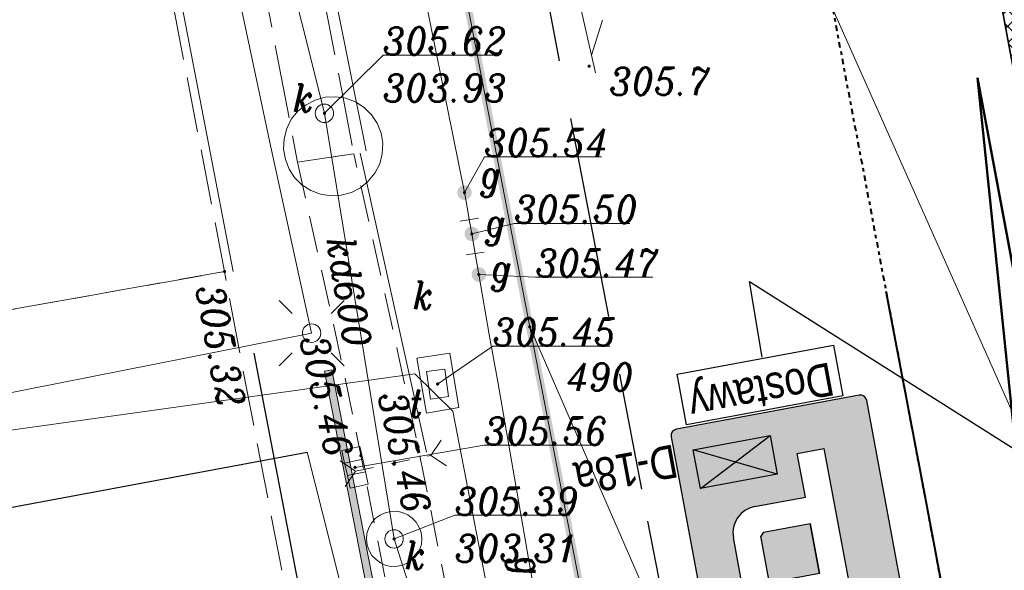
# Model space of a CAD drawing. Extents: x 779 to 3668, y -1329 to 9570.
# Tile 36 of 106: x 2225 to 2252, y -660 to -645. Entities that reach past the tile are written whole.
import ezdxf

# ---------------------------------------------------------------- set-up
doc = ezdxf.new("R2010")
doc.units = 0
for name, pattern in [('1.5_0.5', [2, 1.5, -0.5]), ('CENTER2', [1.125, 0.75, -0.125, 0.125, -0.125]), ('CIĄGłA', [0]), ('DGN Style 4', [0.3202, 0.16, -0.08, 0.0002, -0.08]), ('HIDDEN2', [4.7625, 3.175, -1.5875]), ('ib05_500', [1, 0.5, -0.5]), ('mz1.0_0.5', [1.5, 1, -0.5]), ('mz2.0_0.5', [2.5, 2, -0.5])]:
    doc.linetypes.add(name, pattern=pattern)
for name, color, linetype, lineweight in [('203-punkt graniczny', 7, 'Continuous', 0), ('203-punkt graniczny-Atr103', 7, 'Continuous', 0), ('219-działka ewidencyjna', 7, 'Continuous', 0), ('_a_obiekty', 250, 'Continuous', 30), ('AGP1_granica_opracow', 7, 'Continuous', 15), ('AGP1_HATCH', 7, 'Continuous', 5), ('chodnik (powierzchnia)', 7, 'Continuous', 0), ('chodnik (powierzchnia) - ob. projektowany', 7, 'Continuous', 0), ('ekran akustyczny (linia)', 7, 'Continuous', 0), ('jezdnia (powierzchnia)', 7, 'Continuous', 0), ('kanał technologiczny (linia)', 7, 'Continuous', 0), ('komora podziemna - przewód kanalizacyjny (powierzchnia)-SK', 7, 'Continuous', 0), ('komora podziemna - przewód telekomunikacyjny (powierzchnia)-ST', 7, 'Continuous', 0), ('kratka ściekowa (punkt)-SK', 7, 'Continuous', 0), ('krawężnik (linia)', 7, 'Continuous', 0), ('latarnia (punkt)', 7, 'Continuous', 0), ('MPZP', 7, 'Continuous', 0), ('odwodnienie liniowe (linia)-SK', 7, 'Continuous', 0), ('odwodnienie liniowe (linia)-SK-Atr17', 7, 'Continuous', 0), ('przepust (linia)', 7, 'Continuous', 0), ('przepust (linia) - symbol', 7, 'Continuous', 0), ('przewód elektroenergetyczny (linia)-SEPOD', 7, 'Continuous', 0), ('przewód gazowy (linia)-SG', 7, 'Continuous', 0), ('przewód gazowy (linia)-SG-Atr1', 7, 'Continuous', 0), ('przewód kanalizacyjny (linia)-SK', 7, 'Continuous', 0), ('przewód kanalizacyjny (linia)-SK-Atr1', 7, 'Continuous', 0), ('punkt o określonej wysokości (sieć gazowa)-SG', 7, 'Continuous', 0), ('punkt o określonej wysokości (sieć gazowa)-SG-Atr2', 7, 'Continuous', 0), ('punkt o określonej wysokości (sieć kanalizacyjna)-SK', 7, 'Continuous', 0), ('punkt o określonej wysokości (sieć kanalizacyjna)-SK - ob. w budowie', 7, 'Continuous', 0), ('punkt o określonej wysokości (sieć kanalizacyjna)-SK - ob. w budowie-Atr2', 7, 'Continuous', 0), ('punkt o określonej wysokości (sieć kanalizacyjna)-SK - ob. w budowie-Atr3', 7, 'Continuous', 0), ('punkt o określonej wysokości (sieć kanalizacyjna)-SK-Atr2', 7, 'Continuous', 0), ('punkt o określonej wysokości (sieć kanalizacyjna)-SK-Atr3', 7, 'Continuous', 0), ('punkt o określonej wysokości (sieć telekomunikacyjna)-ST', 7, 'Continuous', 0), ('punkt o określonej wysokości (sieć telekomunikacyjna)-ST-Atr2', 7, 'Continuous', 0), ('punkt wysokościowy sztuczny', 7, 'Continuous', 0), ('punkt wysokościowy sztuczny-Atr2', 7, 'Continuous', 0), ('punkt zmiany cech lub źródła danych o położeniu przewodu (sieć gazowa)-SG', 7, 'Continuous', 0), ('RTPW01', 253, 'Continuous', 0), ('RTPW02', 7, 'Continuous', 0), ('rura ochronna - przewód elektroenergetyczny (linia)-SE', 7, 'Continuous', 0), ('SUPT01', 7, 'Continuous', 0), ('właz okrągły - siec kanalizacyjna (punkt)-SK', 7, 'Continuous', 0), ('właz okrągły - siec kanalizacyjna (punkt)-SK-Atr17', 7, 'Continuous', 0), ('właz prostokątny - siec telekomunikacyjna (punkt)-STPOD', 7, 'Continuous', 0), ('właz prostokątny - siec telekomunikacyjna (punkt)-STPOD-Atr17', 7, 'Continuous', 0), ('zasuwa - siec gazowa (punkt)-SG', 7, 'Continuous', 0), ('zasuwa - siec gazowa (punkt)-SG-Atr17', 7, 'Continuous', 0), ('zz-legenda', 7, 'Continuous', 13), ('zz-obrzeża', 44, 'Continuous', 35), ('zz-skarpy', 92, 'Continuous', 50), ('zz-wypełnienie-chodniki', 142, 'Continuous', 5)]:
    doc.layers.add(name, color=color, linetype=linetype, lineweight=lineweight)
doc.layers.add('Y-ZNAKI', color=7, linetype='Continuous')
doc.styles.add('ARIAL', font='ARIALN.TTF')
doc.styles.get("Standard").update_dxf_attribs({"font": 'arial.ttf'})
doc.styles.add('Style-ITALIC_1250', font='ITALIC_1250.shx')
doc.dimstyles.new('z1do1', dxfattribs={"dimtxt": 0.7, "dimasz": 0.4, "dimexe": 0.5, "dimexo": 0.5, "dimgap": 0.1, "dimtad": 1, "dimrnd": 0.05, "dimzin": 0, "dimdsep": 46, "dimtxsty": 'ARIAL', "dimcen": 0.09, "dimazin": 0, "dimtfac": 1, "dimtofl": 0, "dimtmove": 0, "dimatfit": 3, "dimfxl": 1, "dimtolj": 1, "dimtzin": 0, "dimarcsym": 0})

# ---------------------------------------------------------------- blocks, each defined once
blk = doc.blocks.new('203')
at = {"linetype": 'Continuous', "lineweight": -2, "ltscale": 10}
h = blk.add_hatch(color=0, dxfattribs=at)
edge = h.paths.add_edge_path()
edge.add_arc((0, 0), 0.45, 0, 360)
blk = doc.blocks.new('US05')
at = {"color": 0, "linetype": 'Continuous', "lineweight": 13, "ltscale": 10}
for p, q in [((-5.25, -2.5), (-5.25, 2.5)), ((-5.25, 2.5), (-1.75, 2.5)), ((-1.75, -2.5), (-1.75, 2.5)), ((-1.75, 2.5), (1.75, 2.5)), ((1.75, -2.5), (1.75, 2.5)), ((1.75, 2.5), (5.25, 2.5)), ((5.25, -2.5), (5.25, 2.5)), ((-5.25, -2.5), (-1.75, -2.5)), ((-1.75, -2.5), (1.75, -2.5)), ((1.75, -2.5), (5.25, -2.5))]:
    blk.add_line(p, q, dxfattribs=at)
blk = doc.blocks.new('PW01_1')
at = {"linetype": 'Continuous', "lineweight": 13, "ltscale": 10}
h = blk.add_hatch(color=0, dxfattribs=at)
edge = h.paths.add_edge_path()
edge.add_arc((0, 0), 0.45, 0, 360)
blk = doc.blocks.new('IB05')
at = {"color": 0, "linetype": 'Continuous', "lineweight": -2, "ltscale": 10}
for q in [(3.54, 3.54), (3.54, -3.54)]:
    blk.add_line((0, 0), q, dxfattribs=at)
blk = doc.blocks.new('US22')
at = {"color": 0, "linetype": 'Continuous', "lineweight": -2, "ltscale": 10}
blk.add_circle((0, 0), 2.5, dxfattribs=at)
blk = doc.blocks.new('US22B')
at = {"color": 0, "linetype": 'Continuous', "lineweight": -2, "ltscale": 10, "flags": 128}
blk.add_lwpolyline([(-3.75, -2.5), (3.75, -2.5), (3.75, 2.5), (-3.75, 2.5), (-3.75, -2.5)], close=True, dxfattribs=at)
blk = doc.blocks.new('PW01')
at = {"linetype": 'Continuous', "lineweight": 13, "ltscale": 10}
h = blk.add_hatch(color=0, dxfattribs=at)
edge = h.paths.add_edge_path()
edge.add_arc((0, 0), 0.45, 0, 360)
blk = doc.blocks.new('US25_1')
at = {"linetype": 'Continuous', "lineweight": 0, "ltscale": 10}
h = blk.add_hatch(color=0, dxfattribs=at)
edge = h.paths.add_edge_path()
edge.add_arc((0, 0), 2, 0, 360)
blk = doc.blocks.new('XX_01')
at = {"color": 0, "linetype": 'Continuous', "lineweight": -2, "ltscale": 10}
blk.add_line((0, -2.5), (0, 2.5), dxfattribs=at)
blk = doc.blocks.new('PW02')
at = {"linetype": 'Continuous', "lineweight": 13, "ltscale": 10}
h = blk.add_hatch(color=0, dxfattribs=at)
edge = h.paths.add_edge_path()
edge.add_arc((0, 0), 0.45, 0, 360)
blk = doc.blocks.new('SM01')
at = {"color": 0, "linetype": 'Continuous', "lineweight": 13, "ltscale": 10}
for p, q in [((-5.3, 5.31), (-8.83, 8.84)), ((5.31, 5.31), (8.84, 8.84)), ((-5.3, -5.3), (-8.83, -8.83)), ((5.31, -5.3), (8.84, -8.83))]:
    blk.add_line(p, q, dxfattribs=at)
blk.add_circle((0, 0), 2.5, dxfattribs=at)
blk = doc.blocks.new('RTPW01')
at = {"layer": 'RTPW01', "linetype": 'Continuous', "lineweight": 13, "true_color": 0x939598}
h = blk.add_hatch(color=252, dxfattribs=at)
edge = h.paths.add_edge_path()
edge.add_arc((0, 0), 0.045, 0, 360)
blk = doc.blocks.new('RTPW02')
at = {"layer": 'RTPW02', "linetype": 'Continuous', "lineweight": 13}
h = blk.add_hatch(color=7, dxfattribs=at)
edge = h.paths.add_edge_path()
edge.add_arc((0, 0), 0.045, 0, 360)
blk = doc.blocks.new('PZT MDCP podkład')
at = {"layer": '219-działka ewidencyjna', "color": 8, "linetype": 'Continuous', "lineweight": 13, "flags": 128}
for points in [[(2102.666, 125.666), (2122.376, 81.446)], [(2100.586, 103.266), (2096.666, 123.556)], [(2100.586, 103.266), (2103.976, 85.786)], [(2100.586, 103.266), (2112.326, 76.306)]]:
    blk.add_lwpolyline(points, dxfattribs=at)
at = {"layer": 'chodnik (powierzchnia)', "color": 8, "linetype": 'mz1.0_0.5', "lineweight": 13, "flags": 128}
blk.add_lwpolyline([(2094.286, 107.736), (2095.496, 102.266), (2096.136, 99.116), (2097.046, 94.516), (2101.066, 73.846), (2102.576, 66.006), (2104.166, 58.036), (2105.666, 50.426), (2108.206, 38.126), (2109.856, 30.556), (2110.966, 25.356), (2112.896, 16.946), (2113.376, 16.626), (2113.866, 16.346), (2114.386, 16.096), (2114.916, 15.896), (2115.466, 15.726), (2116.016, 15.596), (2116.586, 15.506), (2117.156, 15.466), (2117.726, 15.456), (2118.296, 15.496), (2118.866, 15.576), (2119.426, 15.696), (2119.966, 15.856), (2120.506, 16.056), (2119.896, 17.836), (2118.716, 17.426), (2117.186, 17.296), (2115.196, 17.896), (2114.046, 18.856), (2112.546, 25.696), (2111.356, 31.136), (2109.736, 38.596), (2107.226, 50.456), (2105.686, 58.476), (2104.126, 66.306), (2102.566, 74.356), (2098.636, 94.616), (2097.546, 100.076), (2097.016, 102.526), (2095.816, 107.956), (2094.286, 107.736)], close=True, dxfattribs=at)
at = {"layer": 'chodnik (powierzchnia) - ob. projektowany', "color": 8, "linetype": 'mz2.0_0.5', "lineweight": 13, "flags": 128}
blk.add_lwpolyline([(2087.05, 145.266), (2087.05, 145.266), (2087.446, 143.206), (2091.006, 124.816), (2094.286, 107.736), (2095.816, 107.956), (2094.336, 115.646), (2092.466, 125.436), (2092.896, 125.466), (2092.886, 125.776), (2092.556, 127.526), (2090.136, 140.136), (2089.025, 145.87), (2089.025, 145.87)], dxfattribs=at)
at = {"layer": 'ekran akustyczny (linia)', "color": 8, "linetype": 'Continuous', "lineweight": 13, "flags": 128}
blk.add_lwpolyline([(2108.938, 32.611), (2105.527, 48.134), (2103.716, 57.467), (2101.986, 66.327), (2099.856, 77.327), (2097.976, 86.916), (2096.096, 96.547), (2095.016, 102.066)], dxfattribs=at)
at = {"layer": 'jezdnia (powierzchnia)', "color": 8, "linetype": '1.5_0.5', "lineweight": 13, "flags": 128}
for points in [[(2070.276, 140.136), (2073.698, 118.206), (2074.596, 113.606), (2077.106, 102.056), (2092.306, 104.766), (2090.666, 113.236), (2087.736, 128.446), (2084.644, 144.53)], [(2121.58, -17.44), (2121.58, -17.44), (2119.166, -10.314), (2116.966, -3.184), (2116.146, -0.544), (2113.326, 8.386), (2110.936, 17.476), (2110.246, 19.936), (2110.076, 20.316), (2109.986, 20.546), (2109.896, 20.776), (2109.816, 21.006), (2109.746, 21.246), (2109.686, 21.486), (2109.266, 21.386), (2107.936, 26.806), (2105.746, 36.806), (2103.466, 47.496), (2101.776, 56.146), (2099.886, 65.716), (2097.696, 76.946), (2095.716, 86.936), (2093.966, 96.096), (2092.736, 102.466), (2092.306, 104.766), (2077.106, 102.056), (2077.796, 98.156), (2078.256, 95.836), (2079.416, 89.206), (2080.776, 82.376), (2082.496, 73.286), (2083.117, 69.993)]]:
    blk.add_lwpolyline(points, dxfattribs=at)
at = {"layer": 'kanał technologiczny (linia)', "color": 8, "linetype": 'Continuous', "lineweight": 13, "flags": 128}
blk.add_lwpolyline([(2076.829, 99.116), (2097.466, 101.996), (2098.496, 100.976), (2099.736, 94.596), (2102.876, 80.006), (2107.146, 57.576), (2110.276, 41.516), (2112.466, 30.966), (2113.936, 24.136), (2116.446, 18.576), (2123.106, -1.554), (2123.726, -2.874), (2127.703, -15.767)], dxfattribs=at)
at = {"layer": 'komora podziemna - przewód kanalizacyjny (powierzchnia)-SK', "color": 8, "linetype": 'Continuous', "lineweight": 13, "flags": 128}
for points in [[(2096.386, 107.436), (2096.206, 107.216), (2095.996, 107.036), (2095.746, 106.906), (2095.466, 106.836), (2095.186, 106.816), (2094.906, 106.866), (2094.646, 106.966), (2094.406, 107.116), (2094.206, 107.316), (2094.056, 107.546), (2093.956, 107.806), (2093.906, 108.086), (2093.926, 108.366), (2093.996, 108.646), (2094.116, 108.896), (2094.296, 109.116), (2094.516, 109.286), (2094.766, 109.416), (2095.036, 109.496), (2095.316, 109.506), (2095.596, 109.466), (2095.856, 109.366), (2096.096, 109.216), (2096.296, 109.016), (2096.446, 108.786), (2096.556, 108.516), (2096.596, 108.246), (2096.586, 107.956), (2096.516, 107.686), (2096.386, 107.436)], [(2097.586, 97.826), (2097.636, 97.686), (2097.656, 97.526), (2097.646, 97.366), (2097.596, 97.216), (2097.516, 97.086), (2097.416, 96.966), (2097.286, 96.876), (2097.146, 96.806), (2096.996, 96.776), (2096.836, 96.766), (2096.686, 96.796), (2096.536, 96.866), (2096.416, 96.956), (2096.306, 97.066), (2096.226, 97.206), (2096.176, 97.346), (2096.156, 97.506), (2096.166, 97.666), (2096.216, 97.816), (2096.296, 97.946), (2096.396, 98.066), (2096.526, 98.156), (2096.666, 98.226), (2096.816, 98.256), (2096.976, 98.266), (2097.126, 98.236), (2097.276, 98.166), (2097.396, 98.076), (2097.506, 97.966), (2097.586, 97.826)]]:
    blk.add_lwpolyline(points, close=True, dxfattribs=at)
at = {"layer": 'komora podziemna - przewód telekomunikacyjny (powierzchnia)-ST', "color": 8, "linetype": 'Continuous', "lineweight": 13, "flags": 128}
blk.add_lwpolyline([(2097.526, 102.416), (2098.416, 102.556), (2098.666, 101.076), (2097.786, 100.926), (2097.526, 102.416)], close=True, dxfattribs=at)
at = {"layer": 'krawężnik (linia)', "color": 8, "linetype": 'Continuous', "lineweight": 30, "flags": 128}
blk.add_lwpolyline([(2093.096, 102.556), (2094.326, 96.146), (2096.056, 87.026), (2098.076, 77.016), (2100.216, 65.776), (2102.096, 56.296), (2103.816, 47.516), (2106.076, 36.886), (2108.256, 26.916), (2109.346, 22.156)], dxfattribs=at)
at = {"layer": 'MPZP', "color": 8, "linetype": 'DGN Style 4', "lineweight": 40, "flags": 128}
blk.add_lwpolyline([(2134.413, -13.933), (2127.576, 9.996), (2122.802, 37.892), (2105.951, 127.031)], dxfattribs=at)
at = {"layer": 'odwodnienie liniowe (linia)-SK', "color": 8, "linetype": 'Continuous', "lineweight": 13}
for p, q in [((2088.036, 128.196), (2092.536, 104.766)), ((2096.146, 108.036), (2092.666, 125.376)), ((2097.786, 99.866), (2095.986, 107.976))]:
    blk.add_line(p, q, dxfattribs=at)
at = {"layer": 'przepust (linia)', "color": 8, "linetype": 'ib05_500', "lineweight": 13, "flags": 128}
blk.add_lwpolyline([(2095.856, 99.356), (2097.906, 99.776)], dxfattribs=at)
at = {"layer": 'przewód elektroenergetyczny (linia)-SEPOD', "color": 8, "linetype": 'Continuous', "lineweight": 13, "flags": 128}
for points in [[(2085.91, 144.917), (2088.426, 132.326), (2093.556, 108.186), (2094.666, 103.096), (2076.735, 99.552)], [(2101.486, 67.446), (2099.316, 70.346), (2098.136, 81.686), (2097.786, 83.406), (2096.506, 90.086), (2096.166, 91.886), (2095.676, 95.236), (2095.396, 96.506), (2094.546, 99.866), (2077.358, 96.668)]]:
    blk.add_lwpolyline(points, dxfattribs=at)
at = {"layer": 'przewód gazowy (linia)-SG', "color": 8, "linetype": 'Continuous', "lineweight": 13, "flags": 128}
for points in [[(2094.318, 147.489), (2094.796, 144.586), (2094.846, 141.716), (2095.656, 135.506), (2096.056, 132.886), (2096.236, 124.576), (2096.896, 117.076), (2097.416, 113.846), (2098.816, 106.906)], [(2098.816, 106.906), (2098.876, 106.566), (2098.946, 106.176), (2099.016, 105.786), (2099.106, 105.256)], [(2101.076, 93.966), (2099.716, 101.776), (2099.486, 103.056), (2099.206, 104.686), (2099.106, 105.256)]]:
    blk.add_lwpolyline(points, dxfattribs=at)
at = {"layer": 'przewód kanalizacyjny (linia)-SK', "color": 8, "linetype": 'Continuous', "lineweight": 13, "flags": 128}
for points in [[(2096.906, 97.516), (2095.016, 109.056), (2093.166, 116.456)], [(2096.906, 97.516), (2099.006, 90.916), (2103.716, 66.756), (2106.696, 52.086), (2109.736, 37.906)]]:
    blk.add_lwpolyline(points, dxfattribs=at)
at = {"layer": 'punkt o określonej wysokości (sieć gazowa)-SG-Atr2', "color": 8, "lineweight": 13, "flags": 128}
for points in [[(2098.816, 106.906), (2099.356, 107.876), (2102.529, 107.876)], [(2099.016, 105.786), (2100.166, 106.066), (2103.301, 106.066)], [(2099.206, 104.686), (2100.746, 104.616), (2103.924, 104.616)]]:
    blk.add_lwpolyline(points, dxfattribs=at)
at = {"layer": 'punkt o określonej wysokości (sieć kanalizacyjna)-SK - ob. w budowie-Atr2', "color": 8, "lineweight": 13, "flags": 128}
blk.add_lwpolyline([(2095.016, 109.056), (2096.606, 110.636), (2099.715, 110.636)], dxfattribs=at)
at = {"layer": 'punkt o określonej wysokości (sieć kanalizacyjna)-SK-Atr2', "color": 8, "lineweight": 13, "flags": 128}
for points in [[(2095.846, 99.456), (2099.346, 100.056), (2102.455, 100.056)], [(2096.906, 97.516), (2098.556, 98.156), (2101.665, 98.156)]]:
    blk.add_lwpolyline(points, dxfattribs=at)
at = {"layer": 'punkt o określonej wysokości (sieć telekomunikacyjna)-ST-Atr2', "color": 8, "lineweight": 13, "flags": 128}
blk.add_lwpolyline([(2098.086, 101.716), (2099.586, 102.746), (2102.759, 102.746)], dxfattribs=at)
at = {"layer": 'rura ochronna - przewód elektroenergetyczny (linia)-SE', "color": 8, "linetype": 'Continuous', "lineweight": 30, "flags": 128}
blk.add_lwpolyline([(2077.358, 96.668), (2094.546, 99.866)], dxfattribs=at)
at = {"layer": 'SUPT01', "color": 8, "linetype": 'Continuous', "lineweight": 13}
for p, q in [((2102.371, 110.157), (2101.262, 115.033)), ((2102.559, 111.584), (2102.263, 110.629))]:
    blk.add_line(p, q, dxfattribs=at)
at = {"layer": '203-punkt graniczny', "color": 8, "linetype": 'Continuous', "lineweight": 13, "xscale": 0.1, "yscale": 0.1, "zscale": 0.1}
blk.add_blockref('203', (2100.586, 103.266), dxfattribs=at)
at = {"layer": 'kratka ściekowa (punkt)-SK', "color": 8, "linetype": 'Continuous', "lineweight": 13, "xscale": 0.1000000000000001, "yscale": 0.1000000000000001, "zscale": 0.1000000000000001, "rotation": 282.295}
blk.add_blockref('US05', (2095.846, 99.456), dxfattribs=at)
at = {"layer": 'latarnia (punkt)', "color": 8, "linetype": 'Continuous', "lineweight": 13, "xscale": 0.1, "yscale": 0.1, "zscale": 0.1}
blk.add_blockref('SM01', (2094.666, 103.096), dxfattribs=at)
at = {"layer": 'przepust (linia) - symbol', "color": 8, "linetype": 'Continuous', "lineweight": 13}
for p, xscale, yscale, zscale, rotation in [((2097.906, 99.776), 0.1, 0.1, 0.1, 11.57799999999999), ((2095.856, 99.356), 0.1000000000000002, 0.1000000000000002, 0.1000000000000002, 191.578)]:
    blk.add_blockref('IB05', p, dxfattribs=dict(at, xscale=xscale, yscale=yscale, zscale=zscale, rotation=rotation))
at = {"layer": 'punkt o określonej wysokości (sieć gazowa)-SG', "color": 8, "linetype": 'Continuous', "lineweight": 13, "xscale": 0.1, "yscale": 0.1, "zscale": 0.1}
for p in [(2098.816, 106.906), (2099.016, 105.786), (2099.206, 104.686)]:
    blk.add_blockref('PW01_1', p, dxfattribs=at)
at = {"layer": 'punkt o określonej wysokości (sieć kanalizacyjna)-SK', "color": 8, "linetype": 'Continuous', "lineweight": 13, "xscale": 0.1, "yscale": 0.1, "zscale": 0.1}
for p in [(2095.846, 99.456), (2096.906, 97.516)]:
    blk.add_blockref('PW01_1', p, dxfattribs=at)
at = {"layer": 'punkt o określonej wysokości (sieć kanalizacyjna)-SK - ob. w budowie', "color": 8, "linetype": 'Continuous', "lineweight": 13, "xscale": 0.1, "yscale": 0.1, "zscale": 0.1}
blk.add_blockref('PW01_1', (2095.016, 109.056), dxfattribs=at)
at = {"layer": 'punkt o określonej wysokości (sieć telekomunikacyjna)-ST', "color": 8, "linetype": 'Continuous', "lineweight": 13, "xscale": 0.1, "yscale": 0.1, "zscale": 0.1}
blk.add_blockref('PW01', (2098.086, 101.716), dxfattribs=at)
at = {"layer": 'punkt wysokościowy sztuczny', "color": 8, "linetype": 'Continuous', "lineweight": 13, "xscale": 0.1, "yscale": 0.1, "zscale": 0.1}
blk.add_blockref('PW02', (2092.306, 104.766), dxfattribs=at)
at = {"layer": 'punkt zmiany cech lub źródła danych o położeniu przewodu (sieć gazowa)-SG', "color": 8, "linetype": 'Continuous', "lineweight": 13}
for p, xscale, yscale, zscale, rotation in [((2098.946, 106.176), 0.1000000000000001, 0.1000000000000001, 0.1000000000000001, 279.462), ((2099.106, 105.256), 0.09999999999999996, 0.09999999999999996, 0.09999999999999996, 277.9069999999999)]:
    blk.add_blockref('XX_01', p, dxfattribs=dict(at, xscale=xscale, yscale=yscale, zscale=zscale, rotation=rotation))
at = {"layer": 'RTPW01', "color": 8, "linetype": 'Continuous', "lineweight": 13}
blk.add_blockref('RTPW01', (2102.198, 110.334), dxfattribs=at)
at = {"layer": 'RTPW02', "color": 8, "linetype": 'Continuous', "lineweight": 13}
for p in [(2097.558, 100.017), (2096.004, 99.77)]:
    blk.add_blockref('RTPW02', p, dxfattribs=at)
at = {"layer": 'właz okrągły - siec kanalizacyjna (punkt)-SK', "color": 8, "linetype": 'Continuous', "lineweight": 13, "xscale": 0.1, "yscale": 0.1, "zscale": 0.1}
for p in [(2095.016, 109.056), (2096.906, 97.516)]:
    blk.add_blockref('US22', p, dxfattribs=at)
at = {"layer": 'właz prostokątny - siec telekomunikacyjna (punkt)-STPOD', "color": 8, "linetype": 'Continuous', "lineweight": 13, "xscale": 0.1, "yscale": 0.1, "zscale": 0.1, "rotation": 98.01699999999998}
blk.add_blockref('US22B', (2098.086, 101.716), dxfattribs=at)
at = {"layer": 'zasuwa - siec gazowa (punkt)-SG', "color": 8, "linetype": 'Continuous', "lineweight": 13, "xscale": 0.1, "yscale": 0.1, "zscale": 0.1}
for p in [(2098.816, 106.906), (2099.016, 105.786), (2099.206, 104.686)]:
    blk.add_blockref('US25_1', p, dxfattribs=at)
at = {"layer": '203-punkt graniczny-Atr103', "color": 8, "lineweight": 13, "insert": (2101.583, 101.528), "char_height": 0.75, "attachment_point": 7, "line_spacing_factor": 0.6}
blk.add_mtext('\\FITALIC_1250;\\H1x;\\W0.9;490', dxfattribs=at)
at = {"layer": 'odwodnienie liniowe (linia)-SK-Atr17', "color": 8, "lineweight": 13, "insert": (2097.406, 103.746), "char_height": 0.75, "attachment_point": 7, "line_spacing_factor": 0.6}
blk.add_mtext('\\FITALIC_1250;\\H1x;\\W0.9;k', dxfattribs=at)
at = {"layer": 'przewód gazowy (linia)-SG-Atr1', "color": 8, "lineweight": 13, "insert": (2100.413, 97.055), "char_height": 0.75, "attachment_point": 4, "rotation": 279.878, "line_spacing_factor": 0.6}
blk.add_mtext('\\FITALIC_1250;\\H1x;\\W0.9;gs400', dxfattribs=at)
at = {"layer": 'przewód kanalizacyjny (linia)-SK-Atr1', "color": 8, "lineweight": 13, "insert": (2095.443, 105.696), "char_height": 0.75, "attachment_point": 4, "rotation": 279.301, "line_spacing_factor": 0.6}
blk.add_mtext('\\FITALIC_1250;\\H1x;\\W0.9;kd600', dxfattribs=at)
at = {"layer": 'punkt o określonej wysokości (sieć gazowa)-SG-Atr2', "color": 8, "lineweight": 13, "char_height": 0.75, "attachment_point": 7, "line_spacing_factor": 0.6}
for s, insert in [('\\FITALIC_1250;\\H1x;\\W0.9;305.54', (2099.356, 107.883)), ('\\FITALIC_1250;\\H1x;\\W0.9;305.50', (2100.166, 106.074)), ('\\FITALIC_1250;\\H1x;\\W0.9;305.47', (2100.746, 104.624))]:
    blk.add_mtext(s, dxfattribs=dict(at, insert=insert))
at = {"layer": 'punkt o określonej wysokości (sieć kanalizacyjna)-SK - ob. w budowie-Atr2', "color": 8, "lineweight": 13, "insert": (2096.606, 110.644), "char_height": 0.75, "attachment_point": 7, "line_spacing_factor": 0.6}
blk.add_mtext('\\FITALIC_1250;\\H1x;\\W0.9;305.62', dxfattribs=at)
at = {"layer": 'punkt o określonej wysokości (sieć kanalizacyjna)-SK - ob. w budowie-Atr3', "color": 8, "lineweight": 13, "insert": (2096.606, 109.369), "char_height": 0.75, "attachment_point": 7, "line_spacing_factor": 0.6}
blk.add_mtext('\\FITALIC_1250;\\H1x;\\W0.9;303.93', dxfattribs=at)
at = {"layer": 'punkt o określonej wysokości (sieć kanalizacyjna)-SK-Atr2', "color": 8, "lineweight": 13, "char_height": 0.75, "attachment_point": 7, "line_spacing_factor": 0.6}
for s, insert in [('\\FITALIC_1250;\\H1x;\\W0.9;305.56', (2099.346, 100.064)), ('\\FITALIC_1250;\\H1x;\\W0.9;305.39', (2098.556, 98.164))]:
    blk.add_mtext(s, dxfattribs=dict(at, insert=insert))
at = {"layer": 'punkt o określonej wysokości (sieć kanalizacyjna)-SK-Atr3', "color": 8, "lineweight": 13, "insert": (2098.556, 96.888), "char_height": 0.75, "attachment_point": 7, "line_spacing_factor": 0.6}
blk.add_mtext('\\FITALIC_1250;\\H1x;\\W0.9;303.31', dxfattribs=at)
at = {"layer": 'punkt o określonej wysokości (sieć telekomunikacyjna)-ST-Atr2', "color": 8, "lineweight": 13, "insert": (2099.586, 102.754), "char_height": 0.75, "attachment_point": 7, "line_spacing_factor": 0.6}
blk.add_mtext('\\FITALIC_1250;\\H1x;\\W0.9;305.45', dxfattribs=at)
at = {"layer": 'punkt wysokościowy sztuczny-Atr2', "color": 8, "lineweight": 13, "insert": (2092.266, 104.466), "char_height": 0.75, "attachment_point": 1, "rotation": 280.465, "line_spacing_factor": 0.6}
blk.add_mtext('\\FITALIC_1250;\\H1x;\\W0.9;305.32', dxfattribs=at)
at = {"layer": 'RTPW01', "color": 8, "linetype": 'Continuous', "lineweight": 13, "style": 'Style-ITALIC_1250', "width": 0.9}
blk.add_text('305.7', height=0.75, dxfattribs=at).set_placement((2102.751, 109.546))
at = {"layer": 'RTPW02', "color": 8, "linetype": 'Continuous', "lineweight": 13, "style": 'Style-ITALIC_1250', "width": 0.9}
for p in [(2094.353, 102.944), (2096.472, 101.42)]:
    blk.add_text('305.46', height=0.75, rotation=282.233, dxfattribs=at).set_placement(p)
at = {"layer": 'właz okrągły - siec kanalizacyjna (punkt)-SK-Atr17', "color": 8, "lineweight": 13, "char_height": 0.75, "attachment_point": 7, "line_spacing_factor": 0.6}
for insert in [(2094.156, 109.096), (2097.191, 96.7)]:
    blk.add_mtext('\\FITALIC_1250;\\H1x;\\W0.9;k', dxfattribs=dict(at, insert=insert))
at = {"layer": 'właz prostokątny - siec telekomunikacyjna (punkt)-STPOD-Atr17', "color": 8, "lineweight": 13, "insert": (2097.296, 100.816), "char_height": 0.75, "attachment_point": 7, "line_spacing_factor": 0.6}
blk.add_mtext('\\FITALIC_1250;\\H1x;\\W0.9;t', dxfattribs=at)
at = {"layer": 'zasuwa - siec gazowa (punkt)-SG-Atr17', "color": 8, "lineweight": 13, "char_height": 0.75, "attachment_point": 7, "line_spacing_factor": 0.6}
for insert in [(2099.246, 106.786), (2099.376, 105.476), (2099.536, 104.236)]:
    blk.add_mtext('\\FITALIC_1250;\\H1x;\\W0.9;g', dxfattribs=dict(at, insert=insert))
blk = doc.blocks.new('*D1540')
at = {"layer": 'Defpoints', "color": 0, "transparency": 16777216}
for p in [(2255.558, -633.537), (2258.738, -650.746), (2254.926, -651.45)]:
    blk.add_point(p, dxfattribs=at)
at = {"layer": 'zz-legenda', "color": 0, "lineweight": -2, "transparency": 16777216}
for p, q in [((2255.067, -633.628), (2251.255, -634.332)), ((2251.819, -634.635), (2254.853, -651.057)), ((2258.246, -650.837), (2254.434, -651.541))]:
    blk.add_line(p, q, dxfattribs=at)
at = {"layer": 'zz-legenda', "color": 0, "transparency": 16777216}
for points in [[(2251.885, -634.622), (2251.754, -634.647), (2251.747, -634.241)], [(2254.919, -651.045), (2254.788, -651.069), (2254.926, -651.45)]]:
    blk.add_solid(points, dxfattribs=at)
at = {"layer": 'zz-legenda', "color": 0, "transparency": 16777216, "insert": (2253.36, -640.456), "char_height": 0.7, "attachment_point": 5, "rotation": 280.467, "style": 'ARIAL'}
blk.add_mtext('\\A1;17.50', dxfattribs=at)
blk = doc.blocks.new('D18a')
at = {"layer": 'Y-ZNAKI'}
h = blk.add_hatch(color=5, dxfattribs=at)
h.dxf.hatch_style = 1
edge = h.paths.add_edge_path()
edge.add_arc((2.8, 0.2), 0.2, 270, 360)
edge.add_arc((1536.243, 0.503), 1533.243, 179.988661, 180.011339, ccw=False)
edge.add_line((3, 0.807), (3, 6.407))
edge.add_arc((2.8, 6.407), 0.2, 0, 90)
edge.add_line((2.8, 6.607), (-2.8, 6.607))
edge.add_arc((-2.8, 6.407), 0.2, 90, 180.0026)
edge.add_arc((-2.8, 6.407), 0.2, 180, 180.0026, ccw=False)
edge.add_line((-3, 6.407), (-3, 0.2))
edge.add_arc((-2.8, 0.2), 0.2, 180, 270)
edge.add_line((-2.8, 0), (2.8, 0))
edge = h.paths.add_edge_path(flags=16)
edge.add_line((0.912, 2.724), (-0.646, 2.724))
edge.add_line((-0.646, 2.724), (-0.646, 1.383))
edge.add_line((-0.646, 1.383), (-1.463, 1.383))
edge.add_line((-1.463, 1.383), (-1.463, 5.899))
edge.add_line((-1.463, 5.899), (-0.646, 5.899))
edge.add_line((-0.646, 5.899), (0.912, 5.899))
edge.add_arc((0.912, 5.099), 0.8, 0, 90, ccw=False)
edge.add_line((1.712, 5.099), (1.712, 3.524))
edge.add_arc((0.912, 3.524), 0.8, 270, 360, ccw=False)
h.paths.add_polyline_path([(0.791, 3.529), (-0.646, 3.529), (-0.646, 5.064), (0.791, 5.064), (0.891, 4.964), (0.891, 3.629)], flags=0)
h = blk.add_hatch(color=5, dxfattribs=at)
h.dxf.hatch_style = 1
h.paths.add_polyline_path([(0.891, 4.964), (0.791, 5.064), (-0.646, 5.064), (-0.646, 3.529), (0.791, 3.529), (0.891, 3.629)])
for p, q in [((2.8, 6.607), (-2.8, 6.607)), ((-3, 6.407), (-3, 0.2)), ((3, 0.2), (3, 6.407)), ((-1.463, 1.383), (-1.463, 5.899)), ((-1.463, 5.899), (-0.646, 5.899)), ((-0.646, 5.899), (0.912, 5.899)), ((-0.646, 5.064), (-0.646, 3.529)), ((-0.646, 3.529), (-0.646, 5.064)), ((-0.646, 5.064), (0.791, 5.064)), ((0.791, 5.064), (0.891, 4.964)), ((1.712, 5.099), (1.712, 3.524)), ((0.891, 4.964), (0.891, 3.629)), ((0.791, 3.529), (0.891, 3.629)), ((0.791, 3.529), (-0.646, 3.529)), ((0.912, 2.724), (-0.646, 2.724)), ((-0.646, 2.724), (-0.646, 1.383)), ((2.417, 1.889), (0.063, 0.702)), ((0.063, 1.889), (2.417, 0.702)), ((-0.646, 1.383), (-1.463, 1.383)), ((-2.8, 0), (2.8, 0))]:
    blk.add_line(p, q, dxfattribs=at)
blk.add_lwpolyline([(0.063, 1.889), (2.417, 1.889), (2.417, 0.702), (0.063, 0.702)], close=True, dxfattribs=at)
for centre, radius, start, end in [((-2.8, 6.407), 0.2, 90, 180), ((2.8, 6.407), 0.2, 0, 90), ((0.912, 5.099), 0.8, 0, 90), ((0.912, 3.524), 0.8, 270, 0), ((-2.8, 0.2), 0.2, 180, 270), ((2.8, 0.2), 0.2, 270, 0)]:
    blk.add_arc(centre, radius, start, end, dxfattribs=at)

msp = doc.modelspace()

# ---------------------------------------------------------------- hatches: boundary and pattern name
at = {"layer": 'AGP1_HATCH', "true_color": 0xf8991e, "transparency": 33554579}
h = msp.add_hatch(color=30, dxfattribs=at)
h.dxf.hatch_style = 1
h.paths.add_polyline_path([(2233.071, -654.135), (2234.151, -659.655), (2236.031, -669.285), (2237.911, -678.875), (2240.041, -689.875), (2241.771, -698.735), (2243.581, -708.068), (2246.992, -723.591), (2247.187, -723.548), (2243.777, -708.027), (2241.967, -698.697), (2240.237, -689.837), (2238.107, -678.837), (2236.227, -669.247), (2234.347, -659.617), (2233.267, -654.097)])
at = {"layer": 'zz-wypełnienie-chodniki'}
h = msp.add_hatch(dxfattribs=at)
h.set_pattern_fill('ANSI37', color=256, scale=0.1, style=0)
h.set_pattern_definition([(45, (72.096, -387.0553), (-0.224506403, 0.224506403), []), (135, (72.096, -387.0553), (-0.224506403, -0.224506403), [])])
edge = h.paths.add_edge_path()
edge.add_arc((2285.894, -725.926), 2.633, 240.8317, 270.2907, ccw=False)
edge.add_arc((2286.404, -725.368), 3.373, 200.4117, 237.8983, ccw=False)
edge.add_arc((2440.64, -674.741), 165.704, 197.78063, 198.21758, ccw=False)
edge.add_arc((2286.658, -724.114), 4, 112.3008, 197.8899, ccw=False)
edge.add_line((2285.14, -720.413), (2289.001, -719.105))
edge.add_arc((2283.137, -702.867), 17.265, 289.857, 321.7648)
edge.add_arc((2284.721, -704.14), 15.232, 321.8391, 367.187)
edge.add_line((2299.834, -702.235), (2295.184, -678.44))
edge.add_line((2295.184, -678.44), (2293.334, -672.378))
edge.add_line((2293.334, -672.378), (2289.746, -662.348))
edge.add_line((2289.746, -662.348), (2282.62, -644.273))
edge.add_line((2282.62, -644.273), (2278.671, -634.258))
edge.add_line((2278.671, -634.258), (2278.338, -633.412))
edge.add_arc((2273.686, -635.248), 5.001, 21.5279, 100.5413)
edge.add_line((2272.771, -630.331), (2272.638, -630.356))
edge.add_line((2272.638, -630.356), (2250.643, -634.453))
edge.add_line((2250.643, -634.453), (2259.909, -684.197))
edge.add_line((2259.909, -684.197), (2263.612, -683.507))
edge.add_arc((2263.744, -684.703), 1.203, -19.9619, 96.3072, ccw=False)
edge.add_arc((2264.405, -684.942), 0.5, 317.2271, 339.9615, ccw=False)
edge.add_arc((2269.722, -689.862), 6.744, 137.2271, 184.4632)
edge.add_line((2262.999, -690.386), (2263.357, -692.702))
edge.add_line((2263.357, -692.702), (2264.415, -698.413))
edge.add_line((2264.415, -698.413), (2265.258, -702.957))
edge.add_line((2265.258, -702.957), (2267.414, -712.892))
edge.add_arc((2282.497, -708.965), 15.586, 194.5951, 204.2785)
edge.add_arc((2275.694, -711.901), 8.178, 205.1212, 225.4637)
edge.add_line((2269.958, -717.731), (2272.389, -720.147))
edge.add_arc((2266.684, -725.321), 7.702, 27.1145, 42.1999, ccw=False)
edge.add_line((2273.539, -721.81), (2274.631, -724.36))
edge.add_arc((2268.391, -726.189), 6.503, -2.9609, 16.3405, ccw=False)
edge.add_arc((2256.755, -724.409), 18.253, 344.7004, 353.3418, ccw=False)
edge.add_line((2274.361, -729.225), (2274.071, -730.275))
edge.add_arc((2264.509, -726.761), 10.187, 310.1754, 339.8225, ccw=False)
edge.add_line((2271.081, -734.545), (2270.603, -734.737))
edge.add_arc((2264.509, -726.761), 10.037, 307.382, 339.7888)
edge.add_arc((2244.773, -721.587), 30.409, 343.4897, 347.8328)
edge.add_arc((2256.75, -724.408), 18.108, 348.5707, 353.3645)
edge.add_arc((2268.308, -726.198), 6.436, 357.3081, 376.0488)
edge.add_line((2274.493, -724.419), (2273.403, -721.874))
edge.add_arc((2270.677, -722.56), 2.812, 14.1144, 55.2095)
edge.add_line((2272.281, -720.251), (2269.853, -717.837))
edge.add_arc((2275.694, -711.901), 8.328, 205.1136, 225.4611, ccw=False)
edge.add_arc((2282.497, -708.965), 15.736, 194.5839, 204.2825, ccw=False)
edge.add_line((2267.268, -712.927), (2265.111, -702.987))
edge.add_line((2265.111, -702.987), (2264.235, -698.294))
edge.add_line((2264.235, -698.294), (2261.565, -698.792))
edge.add_line((2261.565, -698.792), (2260.53, -693.39))
edge.add_line((2260.53, -693.39), (2263.238, -692.885))
edge.add_line((2263.238, -692.885), (2262.85, -690.404))
edge.add_arc((2269.722, -689.862), 6.894, 137.4766, 184.5106, ccw=False)
edge.add_arc((2264.273, -684.864), 0.5, 317.4766, 342.905)
edge.add_arc((2263.747, -684.703), 1.05, 342.905, 381.532)
edge.add_line((2264.724, -684.317), (2257.978, -685.574))
edge.add_line((2257.978, -685.574), (2255.821, -673.993))
edge.add_line((2255.821, -673.993), (2256.952, -673.782))
edge.add_line((2256.952, -673.782), (2249.632, -634.488))
edge.add_line((2249.632, -634.488), (2250.615, -634.305))
edge.add_line((2250.615, -634.305), (2272.625, -630.205))
edge.add_line((2272.625, -630.205), (2272.745, -630.183))
edge.add_arc((2273.686, -635.247), 5.151, 21.5199, 100.5252, ccw=False)
edge.add_line((2278.477, -633.357), (2278.806, -634.192))
edge.add_line((2278.806, -634.192), (2282.766, -644.236))
edge.add_line((2282.766, -644.236), (2286.522, -653.761))
edge.add_line((2286.522, -653.761), (2287.136, -653.519))
edge.add_line((2287.136, -653.519), (2287.745, -655.063))
edge.add_line((2287.745, -655.063), (2287.131, -655.305))
edge.add_line((2287.131, -655.305), (2289.886, -662.293))
edge.add_line((2289.886, -662.293), (2293.477, -672.335))
edge.add_line((2293.477, -672.335), (2295.331, -678.411))
edge.add_line((2295.331, -678.411), (2299.982, -702.216))
edge.add_arc((2284.721, -704.14), 15.382, -38.1613, 7.187, ccw=False)
edge.add_arc((2283.137, -702.867), 17.415, 289.8521, 321.7651, ccw=False)
edge.add_line((2289.051, -719.246), (2285.188, -720.555))
edge.add_arc((2286.625, -724.098), 3.823, 112.068, 198.2671)
edge.add_line((2282.994, -725.296), (2283.383, -726.492))
edge.add_arc((2285.844, -725.677), 2.593, 198.3194, 219.5312)
edge.add_arc((2285.894, -725.926), 2.483, 214.3489, 282.1486)
edge.add_line((2286.417, -728.354), (2285.908, -728.559))

# ---------------------------------------------------------------- linework, layer by layer
at = {"color": 3, "linetype": 'HIDDEN2', "lineweight": 30}
msp.add_lwpolyline([(2236.134, -628.581), (2240.18, -649.54), (2241.84, -658.209), (2245.561, -677.316), (2249.635, -698.087)], dxfattribs=at)
at = {"color": 18, "linetype": 'CIĄGłA', "lineweight": 5, "true_color": 0x000000}
msp.add_lwpolyline([(2233.071, -654.135), (2234.151, -659.655), (2236.031, -669.285), (2237.911, -678.875), (2240.041, -689.875), (2241.771, -698.735), (2243.581, -708.068), (2246.992, -723.591), (2247.187, -723.548), (2243.777, -708.027), (2241.967, -698.697), (2240.237, -689.837), (2238.107, -678.837), (2236.227, -669.247), (2234.347, -659.617), (2233.267, -654.097)], close=True, dxfattribs=at)
at = {"layer": 'AGP1_granica_opracow', "color": 5, "linetype": 'CENTER2', "lineweight": 9, "ltscale": 5, "const_width": 0.2}
msp.add_lwpolyline([(2279.561, -633.785), (2273.251, -619.115), (2240.721, -630.535), (2239.691, -630.895), (2234.721, -632.645), (2238.641, -652.935), (2242.031, -670.415), (2250.291, -712.985)], dxfattribs=at)
at = {"layer": 'MPZP', "color": 202, "linetype": 'DGN Style 4', "lineweight": 40, "ltscale": 50, "true_color": 0x8a2be2, "flags": 128}
msp.add_lwpolyline([(2272.468, -770.135), (2265.631, -746.205), (2265.201, -743.692), (2264.842, -741.593), (2264.155, -737.584), (2262.773, -729.509), (2261.476, -721.926), (2260.857, -718.31), (2259.531, -711.296), (2259.01, -708.543), (2257.981, -703.098), (2257.262, -699.295), (2256.692, -696.282), (2255.534, -690.154), (2254.907, -686.837), (2253.749, -680.711), (2252.658, -674.942), (2251.77, -670.245), (2250.965, -665.983), (2250.186, -661.862), (2249.331, -657.34), (2247.444, -647.358), (2245.674, -637.995), (2243.707, -627.481), (2242.905, -622.955), (2239.973, -606.388)], dxfattribs=at)
at = {"layer": 'Y-ZNAKI'}
msp.add_lwpolyline([(2244.947, -653.756), (2244.6, -651.702), (2271.596, -668.765)], dxfattribs=at)
msp.add_lwpolyline([(2242.639, -654.219), (2246.879, -653.43), (2247.135, -654.804), (2242.894, -655.593)], close=True, dxfattribs=at)
at = {"layer": 'zz-obrzeża'}
msp.add_lwpolyline([(2249.601, -639.784), (2250.585, -639.601), (2256.952, -673.782), (2255.821, -673.993), (2257.978, -685.574), (2264.724, -684.317)], dxfattribs=at)
at = {"layer": 'zz-skarpy'}
for p, q in [((2250.793, -646.181), (2255.502, -671.459)), ((2252.047, -658.375), (2250.793, -646.181))]:
    msp.add_line(p, q, dxfattribs=at)

# ---------------------------------------------------------------- block references
at = {"layer": '_a_obiekty', "color": 18, "linetype": 'CIĄGłA', "lineweight": 5, "true_color": 0x000000}
msp.add_blockref('PZT MDCP podkład', (138.055, -756.202), dxfattribs=at)
at = {"layer": 'Y-ZNAKI', "xscale": 0.9000000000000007, "yscale": 0.9000000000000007, "zscale": 0.9000000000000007, "rotation": 190.5489035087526}
msp.add_blockref('D18a', (2245.101, -655.25), dxfattribs=at)

# ---------------------------------------------------------------- texts
at = {"layer": 'Y-ZNAKI', "char_height": 0.9, "width": 11.45449, "attachment_point": 1}
for s, insert, rotation in [('{\\fArial Narrow|b0|i0|c238|p34;Dostawy }', (2246.952, -654.779), 190.5572), ('{\\fArial Narrow|b0|i0|c238|p34;D-18a}', (2242.712, -657.002), 190.5489)]:
    msp.add_mtext(s, dxfattribs=dict(at, insert=insert, rotation=rotation))

# ---------------------------------------------------------------- dimensions: what is measured, and where the dimension line sits
at = {"layer": 'zz-legenda'}
dim = msp.add_linear_dim(base=(2254.926, -651.45), p1=(2255.558, -633.537), p2=(2258.738, -650.746), angle=280.467, dimstyle='z1do1', dxfattribs=at)
dim.commit()
dim.dimension.update_dxf_attribs({"geometry": '*D1540', "text_midpoint": (2252.91, -640.539), "dimtype": 161})

doc.saveas('drawing.dxf')
